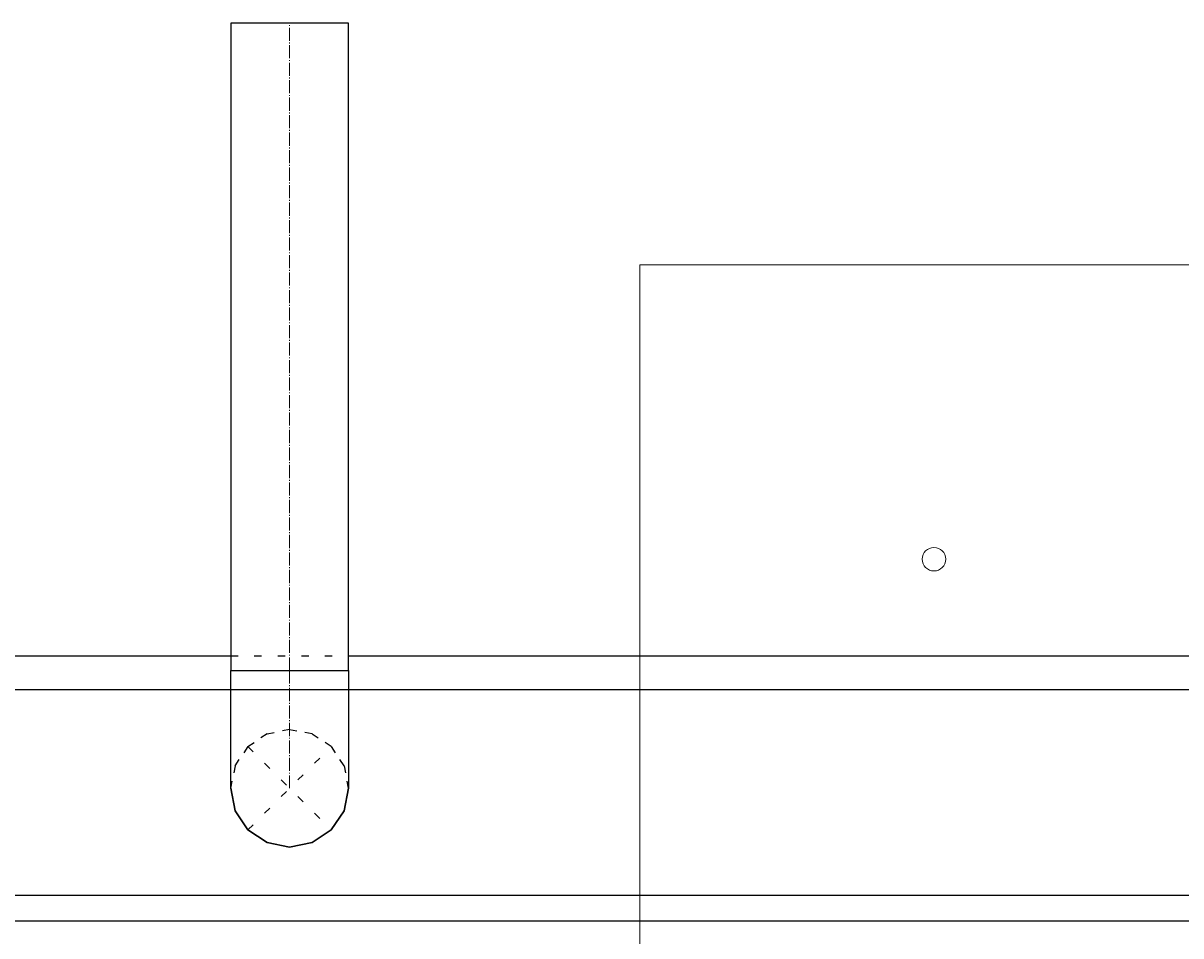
# Model space of a CAD drawing. Header units: centimetres. Extents: x -228435 to 46820, y -89367 to 152985.
# Tile 62 of 256: x -28987 to -27021, y 18261 to 19810. Entities that reach past the tile are written whole.
import ezdxf

# ---------------------------------------------------------------- set-up
doc = ezdxf.new("R2010")
doc.units = ezdxf.units.CM
doc.header["$LTSCALE"] = 50
doc.header["$PDMODE"] = 35
doc.header["$PDSIZE"] = 0.1
for name, pattern in [('CADVENT_CENTERLINE', [9.9, 7.4, -1, 0.5, -1]), ('CADVENT_HIDDEN', [0.8, 0.25, -0.55]), ('Kondygnacja  -0_5$0$HIDDEN', [9.525, 6.35, -3.175]), ('Kondygnacja  -0_5$0$HIDDEN2', [4.7625, 3.175, -1.5875]), ('Osie rzutów$0$DASHDOT2', [12.7, 6.35, -3.175, 0, -3.175])]:
    doc.linetypes.add(name, pattern=pattern)
doc.layers.get('0').update_dxf_attribs({"color": 8})
doc.layers.get('DEFPOINTS').update_dxf_attribs({"color": 8})
for name, color, linetype, lineweight in [('bgde-nawiewCEN', 7, 'Continuous', 13), ('Kondygnacja  -0_5$0$ARCH_INFO_WYMIARY', 8, 'Continuous', 9), ('SU Lampy kwadratowe  -05$0$ARCH_SUFITY_PODWIESZANE', 8, 'Continuous', 9)]:
    doc.layers.add(name, color=color, linetype=linetype, lineweight=lineweight)
for name, color, linetype in [('bgde-nawiewDETAILS', 1, 'Continuous'), ('bgde-nawiewEXP', 250, 'Continuous'), ('bgde-nawiewHIDDEN', 250, 'Continuous'), ('Kondygnacja  -0_5$0$ARCH_KONSTR_POWYŻEJ RZUTU', 8, 'Kondygnacja  -0_5$0$HIDDEN'), ('Kondygnacja  -0_5$0$ARCH_KONSTR_POWYŻEJ RZUTU_IST', 8, 'Kondygnacja  -0_5$0$HIDDEN2'), ('Osie rzutów$0$ARCH_INFO_OSIE_IST', 8, 'Osie rzutów$0$DASHDOT2'), ('Osie rzutów$0$ARCH_INFO_OSIE_OPISY_IST', 8, 'Continuous')]:
    doc.layers.add(name, color=color, linetype=linetype)
doc.styles.add('Kondygnacja  -0_5$0$Romans', font='Romans.shx', dxfattribs={"width": 0.7})
doc.dimstyles.new('Kondygnacja  -0_5$0$Wymiary 1-100', dxfattribs={"dimtxt": 12, "dimasz": 10, "dimexe": 5, "dimexo": 0, "dimgap": 4, "dimtad": 1, "dimrnd": 0.5, "dimzin": 12, "dimdsep": 46, "dimtxsty": 'Kondygnacja  -0_5$0$Romans', "dimblk": 'Kondygnacja  -0_5$0$_Oblique', "dimcen": 10, "dimdle": 10, "dimclrt": 55, "dimazin": 0, "dimtfac": 1, "dimtmove": 1, "dimatfit": 3, "dimfxl": 8, "dimfxlon": 1, "dimtolj": 1, "dimtzin": 0, "dimarcsym": 0})

# ---------------------------------------------------------------- blocks, each defined once
blk = doc.blocks.new('Osie rzutów')
at = {"layer": 'Osie rzutów$0$ARCH_INFO_OSIE_IST', "ltscale": 10}
blk.add_line((9260, 12510), (9260, 4623.26), dxfattribs=at)
blk = doc.blocks.new('SU Lampy kwadratowe  -05$0$moduł sufitu')
at = {"layer": 'SU Lampy kwadratowe  -05$0$ARCH_SUFITY_PODWIESZANE'}
blk.add_lwpolyline([(60, -360), (240, -360), (240, -540), (60, -540)], close=True, dxfattribs=at)
blk.add_circle((110, -410), 2, dxfattribs=at)
blk = doc.blocks.new('SU Lampy kwadratowe  -05')
at = {"layer": 'SU Lampy kwadratowe  -05$0$ARCH_SUFITY_PODWIESZANE'}
blk.add_blockref('SU Lampy kwadratowe  -05$0$moduł sufitu', (9260, 6800), dxfattribs=at)
blk = doc.blocks.new('Kondygnacja  -0_5$0$konstrukcja istniejąca -0.5')
at = {"layer": 'Kondygnacja  -0_5$0$ARCH_KONSTR_POWYŻEJ RZUTU_IST', "ltscale": 10}
for points in [[(8738, 6367.89), (9782, 6367.89)], [(9782, 6332.89), (8738, 6332.89)]]:
    blk.add_lwpolyline(points, dxfattribs=at)
blk = doc.blocks.new('Kondygnacja  -0_5$0$_Oblique')
at = {"color": 0, "linetype": 'ByBlock', "lineweight": -2}
blk.add_line((-0.5, -0.5), (0.5, 0.5), dxfattribs=at)
blk = doc.blocks.new('*D212')
at = {"layer": 'DEFPOINTS', "color": 0}
for p in [(-30586.3, 81900), (-30681.1, 12489.5), (9064, 12489.5)]:
    blk.add_point(p, dxfattribs=at)
at = {"layer": 'Kondygnacja  -0_5$0$ARCH_INFO_WYMIARY', "color": 0, "lineweight": -2}
for p, q in [((-30673.1, 81900), (-30686.1, 81900)), ((-30681.1, 81910), (-30681.1, 12479.5)), ((-30673.1, 12489.5), (-30686.1, 12489.5))]:
    blk.add_line(p, q, dxfattribs=at)
at = {"layer": 'Kondygnacja  -0_5$0$ARCH_INFO_WYMIARY', "color": 0, "lineweight": -2, "xscale": 10, "yscale": 10, "zscale": 10}
for p, rotation in [((-30681.1, 81900), 90), ((-30681.1, 12489.5), 270)]:
    blk.add_blockref('Kondygnacja  -0_5$0$_Oblique', p, dxfattribs=dict(at, rotation=rotation))
at = {"layer": 'Kondygnacja  -0_5$0$ARCH_INFO_WYMIARY', "color": 55, "insert": (-30691.1, 47194.8), "char_height": 12, "attachment_point": 5, "rotation": 90, "style": 'Kondygnacja  -0_5$0$Romans'}
blk.add_mtext('\\A1;69410.5', dxfattribs=at)
blk = doc.blocks.new('*D218')
at = {"layer": 'DEFPOINTS', "color": 0}
for p in [(-29180, 78695), (-24020, 12369.5), (-24020, 12070.3)]:
    blk.add_point(p, dxfattribs=at)
at = {"layer": 'Kondygnacja  -0_5$0$ARCH_INFO_WYMIARY', "color": 0, "lineweight": -2}
for p, q in [((-29180, 12078.3), (-29180, 12065.3)), ((-24020, 12078.3), (-24020, 12065.3)), ((-29190, 12070.3), (-24010, 12070.3))]:
    blk.add_line(p, q, dxfattribs=at)
at = {"layer": 'Kondygnacja  -0_5$0$ARCH_INFO_WYMIARY', "color": 0, "lineweight": -2, "xscale": 10, "yscale": 10, "zscale": 10, "rotation": 180}
blk.add_blockref('Kondygnacja  -0_5$0$_Oblique', (-29180, 12070.3), dxfattribs=at)
at = {"layer": 'Kondygnacja  -0_5$0$ARCH_INFO_WYMIARY', "color": 0, "lineweight": -2, "xscale": 10, "yscale": 10, "zscale": 10}
blk.add_blockref('Kondygnacja  -0_5$0$_Oblique', (-24020, 12070.3), dxfattribs=at)
at = {"layer": 'Kondygnacja  -0_5$0$ARCH_INFO_WYMIARY', "color": 55, "insert": (-26600, 12080.3), "char_height": 12, "attachment_point": 5, "style": 'Kondygnacja  -0_5$0$Romans'}
blk.add_mtext('\\A1;5160', dxfattribs=at)

msp = doc.modelspace()

# ---------------------------------------------------------------- linework, layer by layer
at = {"layer": 'bgde-nawiewCEN', "linetype": 'CADVENT_CENTERLINE', "ltscale": 0.06}
for q in [(-28534.704, 19810.192), (-28534.704, 18511.102)]:
    msp.add_line((-28534.704, 18711.102), q, dxfattribs=at)
at = {"layer": 'bgde-nawiewDETAILS', "linetype": 'CADVENT_HIDDEN'}
for p, q in [((-28605.415, 18440.392), (-28463.994, 18581.813)), ((-28605.415, 18581.813), (-28463.994, 18440.392))]:
    msp.add_line(p, q, dxfattribs=at)
at = {"layer": 'bgde-nawiewEXP', "linetype": 'Continuous'}
for points in [[(-28634.704, 18711.102), (-28434.704, 18711.102), (-28434.704, 19810.192), (-28634.704, 19810.192)], [(-28634.704, 18511.102), (-28634.704, 18711.102), (-28434.704, 18711.102), (-28434.704, 18511.102), (-28442.316, 18472.834), (-28463.994, 18440.392), (-28496.436, 18418.714), (-28534.704, 18411.102), (-28572.973, 18418.714), (-28605.415, 18440.392), (-28627.092, 18472.834)], [(-28634.704, 18511.102), (-28627.092, 18472.834), (-28605.415, 18440.392), (-28572.973, 18418.714), (-28534.704, 18411.102), (-28496.436, 18418.714), (-28463.994, 18440.392), (-28442.316, 18472.834), (-28434.704, 18511.102), (-28442.316, 18472.834), (-28463.994, 18440.392), (-28496.436, 18418.714), (-28534.704, 18411.102), (-28572.973, 18418.714), (-28605.415, 18440.392), (-28627.092, 18472.834)]]:
    msp.add_lwpolyline(points, close=True, dxfattribs=at)
for points in [[(-38452.344, 18286.102), (-25343.414, 18286.102), (-25343.414, 18736.102), (-25434.704, 18736.102)], [(-30492.883, 18736.102), (-28634.704, 18736.102)], [(-28434.704, 18736.102), (-26614.704, 18736.102)]]:
    msp.add_lwpolyline(points, dxfattribs=at)
at = {"layer": 'bgde-nawiewHIDDEN', "linetype": 'CADVENT_HIDDEN'}
msp.add_lwpolyline([(-28634.704, 18736.102), (-28434.704, 18736.102)], dxfattribs=at)
msp.add_lwpolyline([(-28634.704, 18511.102), (-28627.092, 18549.371), (-28605.415, 18581.813), (-28572.973, 18603.49), (-28534.704, 18611.102), (-28496.436, 18603.49), (-28463.994, 18581.813), (-28442.316, 18549.371), (-28434.704, 18511.102), (-28442.316, 18549.371), (-28463.994, 18581.813), (-28496.436, 18603.49), (-28534.704, 18611.102), (-28572.973, 18603.49), (-28605.415, 18581.813), (-28627.092, 18549.371)], close=True, dxfattribs=at)

# ---------------------------------------------------------------- block references
at = {"layer": 'Kondygnacja  -0_5$0$ARCH_KONSTR_POWYŻEJ RZUTU', "xscale": 10, "yscale": 10, "zscale": 10}
msp.add_blockref('Kondygnacja  -0_5$0$konstrukcja istniejąca -0.5', (-121140, -45000), dxfattribs=at)
at = {"layer": 'Osie rzutów$0$ARCH_INFO_OSIE_OPISY_IST', "xscale": 10, "yscale": 10, "zscale": 10}
msp.add_blockref('Osie rzutów', (-121140, -45000), dxfattribs=at)
at = {"layer": 'SU Lampy kwadratowe  -05$0$ARCH_SUFITY_PODWIESZANE', "xscale": 10, "yscale": 10, "zscale": 10}
msp.add_blockref('SU Lampy kwadratowe  -05', (-121140, -45000), dxfattribs=at)

# ---------------------------------------------------------------- dimensions: what is measured, and where the dimension line sits
at = {"layer": 'Kondygnacja  -0_5$0$ARCH_INFO_WYMIARY'}
dim = msp.add_linear_dim(base=(-30681.114, 12489.5), p1=(-30586.301, 81900), p2=(9064, 12489.5), angle=90, dimstyle='Kondygnacja  -0_5$0$Wymiary 1-100', dxfattribs=at)
dim.commit()
dim.dimension.update_dxf_attribs({"geometry": '*D212', "text_midpoint": (-30691.114, 47194.75)})
dim = msp.add_linear_dim(base=(-24020, 12070.305), p1=(-29180, 78695), p2=(-24020, 12369.5), dimstyle='Kondygnacja  -0_5$0$Wymiary 1-100', dxfattribs=at)
dim.commit()
dim.dimension.update_dxf_attribs({"geometry": '*D218', "text_midpoint": (-26600, 12080.305)})

doc.saveas('drawing.dxf')
